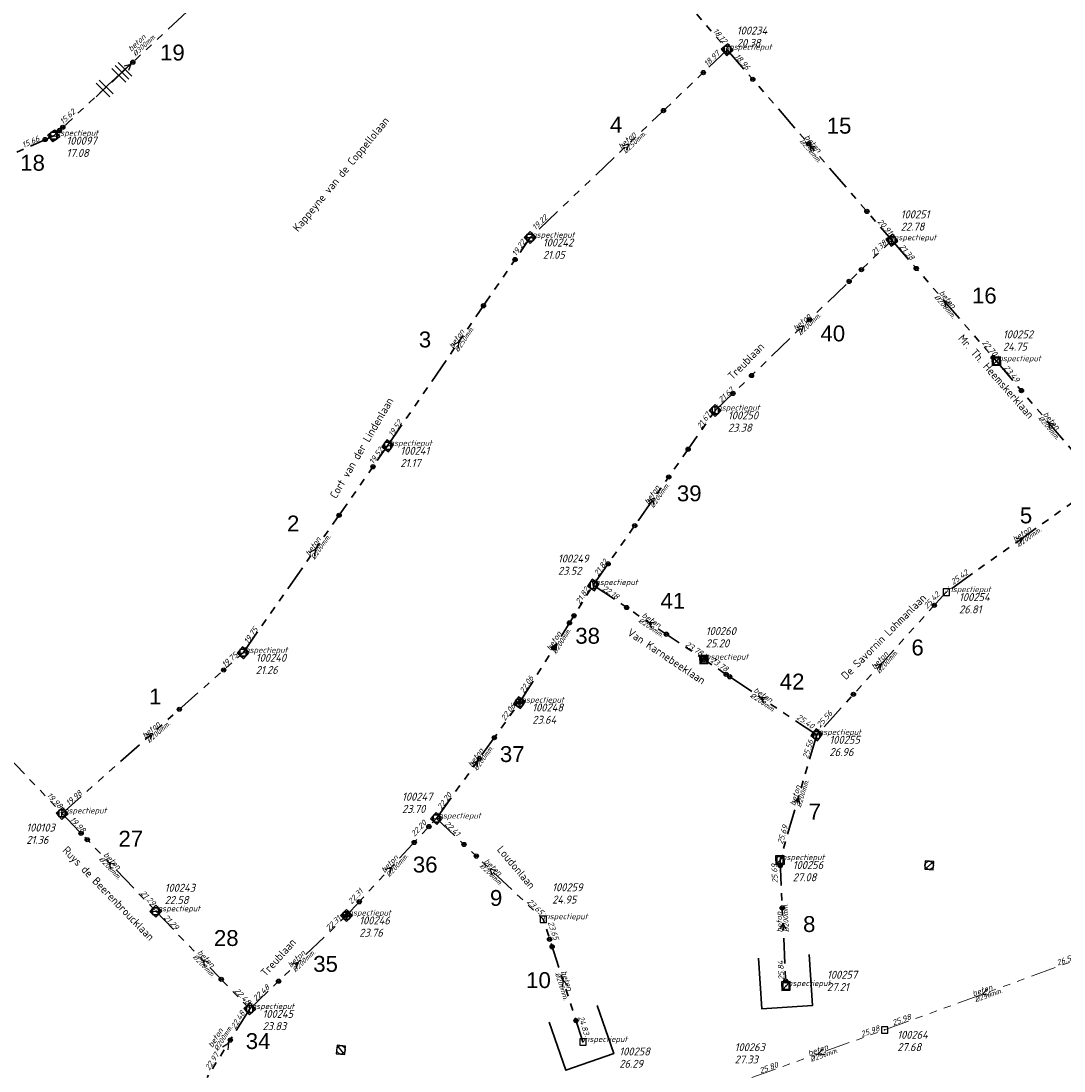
# Model space of a CAD drawing. Header units: metres. Extents: x 152202 to 157341, y 461610 to 468701.
# Tile 13 of 238: x 152982 to 153228, y 462031 to 462279. Entities that reach past the tile are written whole.
import ezdxf
from ezdxf.enums import TextEntityAlignment as Align

# ---------------------------------------------------------------- set-up
doc = ezdxf.new("R2010")
doc.units = ezdxf.units.M
doc.header["$PDMODE"] = 64
doc.header["$PDSIZE"] = 1.5
doc.linetypes.add('RI-GWA', pattern=[18.45, 6, -1.8, 1.75, -1.8, 1.75, -1.8, 1.75, -1.8])
doc.layers.get('0').update_dxf_attribs({"linetype": 'CONTINUOUS'})
doc.layers.get('DEFPOINTS').update_dxf_attribs({"linetype": 'CONTINUOUS'})
for name, color, linetype, lineweight in [('B-OI-RI-GWA-MATERIAAL-T18', 10, 'CONTINUOUS', 18), ('B-OI-RI-GWA-PUTDEKSELHOOGTE-T25', 10, 'CONTINUOUS', 25), ('B-OI-RI-GWA_BOB-T18', 10, 'CONTINUOUS', 18), ('B-OI-RI-GWA_DIAMETER-T18', 10, 'CONTINUOUS', 18), ('B-OI-RI-GWA_PUTNUMMER-T18', 10, 'CONTINUOUS', 18), ('B-OI-RI-GWA_RIOOLPUT-S', 10, 'CONTINUOUS', 25), ('B-OI-RI-GWA_TRANSPORTLEIDING-G', 10, 'RI-GWA', 18), ('B-OI-RI-STROOMRICHTING-S', 252, 'CONTINUOUS', 25), ('B-RO-OG-TOPOGRAFIE-T18', 2, 'CONTINUOUS', 18), ('N-OI-RI-GWA-MATERIAAL-T18', 14, 'CONTINUOUS', 18), ('N-OI-RI-GWA-PUTDEKSELHOOGTE-T25', 14, 'CONTINUOUS', 25), ('N-OI-RI-GWA_BOB-T18', 14, 'CONTINUOUS', 18), ('N-OI-RI-GWA_DIAMETER-T18', 14, 'CONTINUOUS', 18), ('N-OI-RI-GWA_PUTNUMMER-T18', 14, 'CONTINUOUS', 18), ('N-OI-RI-GWA_RIOOLPUT-S', 14, 'CONTINUOUS', 25), ('N-OI-RI-GWA_TRANSPORTLEIDING-G', 14, 'RI-GWA', 35), ('N-OI-RI-STROOMRICHTING-S', 252, 'CONTINUOUS', 25), ('N-OI-RI-T50', 130, 'CONTINUOUS', 50), ('N-OI-RI-VRIJVERVAL_HULPSTUK-S', 210, 'CONTINUOUS', 25), ('N-OI-RI-VRIJVERVAL_HULPSTUK-S-GESLOTEN', 190, 'CONTINUOUS', 25), ('N-RO-KG-GRENS_WERK-G', 7, 'XX-WERKGRENS', 35)]:
    doc.layers.add(name, color=color, linetype=linetype, lineweight=lineweight)
doc.styles.add('ARIAL', font='arial.ttf')
doc.styles.add('NLCS-ISO-M200-T18', font='NLCS-ISO.ttf', dxfattribs={"height": 360})
doc.styles.add('NLCS-ISO-M500-T18_CURSIEF', font='NLCS-ISO.ttf', dxfattribs={"oblique": 15, "height": 0.9})
doc.styles.add('NLCS-ISO-M750-T18_CURSIEF', font='NLCS-ISO.ttf', dxfattribs={"oblique": 15, "height": 1.35})
doc.styles.add('NLCS-ISO-M750-T25_CURSIEF', font='NLCS-ISO.ttf', dxfattribs={"oblique": 15, "height": 1.875})
doc.linetypes.add('XX-WERKGRENS', pattern='A,0,[137,NLCS.SHX,S=0.1,R=0,X=-1.1,Y=-1.35],-6', length=6)

# ---------------------------------------------------------------- blocks, each defined once
blk = doc.blocks.new('ACMAP_ANN_TEMPLATE_gwa-diam')
at = {"style": 'NLCS-ISO-M500-T18_CURSIEF', "oblique": 15}
blk.add_attdef('gwa-diam', (-2.2, -1.3), '', height=1.2, dxfattribs=at)
blk = doc.blocks.new('ACMAP_ANN_TEMPLATE_gwa-materiaal')
at = {"style": 'NLCS-ISO-M750-T18_CURSIEF', "oblique": 15}
blk.add_attdef('gwa-mat', (-2.2, 0.2), '', height=1.35, dxfattribs=at)
blk = doc.blocks.new('ACMAP_ANN_TEMPLATE_gwa-nap-l')
at = {"style": 'NLCS-ISO-M750-T18_CURSIEF', "oblique": 15}
blk.add_attdef('gwa-nap-l', (2.3, 0.2), '', height=1.35, dxfattribs=at)
blk = doc.blocks.new('ACMAP_ANN_TEMPLATE_gwa-nap-r')
at = {"style": 'NLCS-ISO-M750-T18_CURSIEF', "oblique": 15}
blk.add_attdef('gwa-nap-r', (-5.6, 0.2), '', height=1.35, dxfattribs=at)
blk = doc.blocks.new('ACMAP_ANN_TEMPLATE_gwa-puth')
at = {"style": 'NLCS-ISO-M750-T25_CURSIEF', "oblique": 15}
blk.add_attdef('gwa-puth', (3, -5), '', height=1.88, dxfattribs=at)
blk = doc.blocks.new('ACMAP_ANN_TEMPLATE_gwa-putnr')
at = {"style": 'NLCS-ISO-M750-T25_CURSIEF', "oblique": 15}
blk.add_attdef('gwa-putnr', (3, -2.1), '', height=1.88, dxfattribs=at)
blk = doc.blocks.new('ACMAP_ANN_TEMPLATE_type knoop')
at = {"layer": 'DEFPOINTS', "style": 'NLCS-ISO-M750-T18_CURSIEF', "oblique": 15}
blk.add_attdef('type_knoop', (0, 0), '', height=1.35, dxfattribs=at)
blk = doc.blocks.new('SRI-HULP')
h = blk.add_hatch(color=256)
h.dxf.hatch_style = 1
h.paths.add_polyline_path([(-0.71, 0.71, 0.198912), (-1, 0, 0.198912), (-0.71, -0.71), (0, 0)])
h = blk.add_hatch(color=256)
h.dxf.hatch_style = 1
h.paths.add_polyline_path([(1, 0, 0.198912), (0.71, 0.71), (0, 0), (0.71, -0.71, 0.198912)])
for p, q in [((-0.71, 0.71), (0.71, -0.71)), ((-0.71, -0.71), (0.71, 0.71))]:
    blk.add_line(p, q)
blk.add_circle((0, 0), 1)
blk = doc.blocks.new('SRI-HULP-B')
blk.add_line((-5.43, 5.4), (5.4, -5.4))
at = {"flags": 128}
blk.add_lwpolyline([(5.38, 5.42), (0, 0), (-5.4, -5.4)], dxfattribs=at)
blk = doc.blocks.new('B-SRI-PUT_GWA-SO')
blk.add_line((-1.41, -1.41), (1.41, 1.41))
at = {"lineweight": -3, "flags": 128}
blk.add_lwpolyline([(2, -2), (2, 2), (-2, 2), (-2, -2)], close=True, dxfattribs=at)
at = {"lineweight": -3}
blk.add_circle((0, 0), 2, dxfattribs=at)

msp = doc.modelspace()

# ---------------------------------------------------------------- linework, layer by layer
at = {"layer": 'B-OI-RI-GWA_RIOOLPUT-S', "transparency": 33554623}
msp.add_point((153185.98, 462040.5), dxfattribs=at)
at = {"layer": 'B-OI-RI-GWA_TRANSPORTLEIDING-G', "transparency": 33554623}
for p, q in [((153185.98, 462040.5), (153232.19, 462057.38)), ((153154.64, 462029.22), (153185.98, 462040.5))]:
    msp.add_line(p, q, dxfattribs=at)
at = {"layer": 'B-OI-RI-STROOMRICHTING-S', "transparency": 33554623}
for points in [[(153210.19, 462050.11), (153209.09, 462048.94), (153210.68, 462048.76)], [(153171.42, 462036.03), (153170.31, 462034.86), (153171.91, 462034.67)]]:
    msp.add_lwpolyline(points, dxfattribs=at)
at = {"layer": 'N-OI-RI-GWA_RIOOLPUT-S'}
for p in [(153148.86, 462271.91), (152989.91, 462251.61), (153102.34, 462227.56), (153187.72, 462226.94), (153212.38, 462198.38), (153146.02, 462186.75), (153068.7, 462178.4), (153117.24, 462145.53), (153200.56, 462143.85), (153034.59, 462129.53), (153143.36, 462127.94), (153099.83, 462117.78), (153169.97, 462110.16), (152991.87, 462091.61), (153080.22, 462090.41), (153161.31, 462080.59), (153013.98, 462068.5), (153059, 462067.5), (153105.42, 462066.63), (153162.71, 462050.86), (153036.17, 462045.44), (153114.8, 462037.66)]:
    msp.add_point(p, dxfattribs=at)
at = {"layer": 'N-OI-RI-GWA_TRANSPORTLEIDING-G'}
for p, q in [((153124.62, 462300.32), (153148.86, 462271.91)), ((152989.91, 462251.61), (153026.3, 462285.47)), ((153148.86, 462271.91), (153102.34, 462227.56)), ((153148.86, 462271.91), (153187.72, 462226.94)), ((152989.91, 462251.61), (152963.55, 462239.94)), ((153068.7, 462178.4), (153102.34, 462227.56)), ((153146.02, 462186.75), (153187.72, 462226.94)), ((153187.72, 462226.94), (153212.38, 462198.38)), ((153212.38, 462198.38), (153236.78, 462169.63)), ((153117.24, 462145.53), (153146.02, 462186.75)), ((153034.59, 462129.53), (153068.7, 462178.4)), ((153236.78, 462169.63), (153200.56, 462143.85)), ((153099.83, 462117.78), (153117.24, 462145.53)), ((153117.24, 462145.53), (153143.36, 462127.94)), ((153200.56, 462143.85), (153169.97, 462110.16)), ((152953.36, 462131.97), (152991.87, 462091.61)), ((152991.87, 462091.61), (153034.59, 462129.53)), ((153169.97, 462110.16), (153143.36, 462127.94)), ((153080.22, 462090.41), (153099.83, 462117.78)), ((153169.97, 462110.16), (153161.31, 462080.59)), ((152991.87, 462091.61), (153013.98, 462068.5)), ((153059, 462067.5), (153080.22, 462090.41)), ((153080.22, 462090.41), (153105.42, 462066.63)), ((153161.31, 462080.59), (153162.71, 462050.86)), ((153013.98, 462068.5), (153036.17, 462045.44)), ((153036.17, 462045.44), (153059, 462067.5)), ((153114.8, 462037.66), (153105.42, 462066.63)), ((153036.17, 462045.44), (153026.08, 462029.28))]:
    msp.add_line(p, q, dxfattribs=at)
at = {"layer": 'N-OI-RI-STROOMRICHTING-S'}
for points in [[(153006.56, 462268.09), (153008.1, 462268.54), (153007.54, 462267.03)], [(153006.56, 462268.09), (153008.1, 462268.54), (153007.54, 462267.03)], [(153124.06, 462249.26), (153125.6, 462249.73), (153125.05, 462248.22)], [(153124.06, 462249.26), (153125.6, 462249.73), (153125.05, 462248.22)], [(153169.78, 462248.81), (153168.29, 462249.42), (153168.69, 462247.86)], [(153169.78, 462248.81), (153168.29, 462249.42), (153168.69, 462247.86)], [(153201.54, 462212.04), (153200.05, 462212.66), (153200.45, 462211.1)], [(153201.54, 462212.04), (153200.05, 462212.66), (153200.45, 462211.1)], [(153165.33, 462206.36), (153166.87, 462206.84), (153166.33, 462205.33)], [(153165.33, 462206.36), (153166.87, 462206.84), (153166.33, 462205.33)], [(153084.11, 462202.2), (153085.52, 462202.98), (153085.3, 462201.38)], [(153084.11, 462202.2), (153085.52, 462202.98), (153085.3, 462201.38)], [(153226.06, 462183.37), (153224.58, 462184.01), (153224.96, 462182.44)], [(153226.06, 462183.37), (153224.58, 462184.01), (153224.96, 462182.44)], [(153130.22, 462165.37), (153131.63, 462166.14), (153131.4, 462164.55)], [(153130.22, 462165.37), (153131.63, 462166.14), (153131.4, 462164.55)], [(153217.08, 462156.49), (153218.67, 462156.74), (153217.91, 462155.32)], [(153217.08, 462156.49), (153218.67, 462156.74), (153217.91, 462155.32)], [(153050.23, 462153.2), (153051.65, 462153.97), (153051.41, 462152.37)], [(153050.23, 462153.2), (153051.65, 462153.97), (153051.41, 462152.37)], [(153131.9, 462136.53), (153130.3, 462136.73), (153131.09, 462135.33)], [(153131.9, 462136.53), (153130.3, 462136.73), (153131.09, 462135.33)], [(153107.16, 462130.82), (153108.53, 462131.66), (153108.38, 462130.05)], [(153107.16, 462130.82), (153108.53, 462131.66), (153108.38, 462130.05)], [(153183.76, 462126.42), (153185.27, 462127.01), (153184.83, 462125.45)], [(153183.76, 462126.42), (153185.27, 462127.01), (153184.83, 462125.45)], [(153158.26, 462118.85), (153156.66, 462119.05), (153157.46, 462117.65)], [(153158.26, 462118.85), (153156.66, 462119.05), (153157.46, 462117.65)], [(153011.68, 462110.15), (153013.23, 462110.57), (153012.63, 462109.08)], [(153011.68, 462110.15), (153013.23, 462110.57), (153012.63, 462109.08)], [(153088.6, 462103.34), (153090.02, 462104.09), (153089.77, 462102.51)], [(153088.6, 462103.34), (153090.02, 462104.09), (153089.77, 462102.51)], [(153164.54, 462094.2), (153165.64, 462095.38), (153165.93, 462093.79)], [(153164.54, 462094.2), (153165.64, 462095.38), (153165.93, 462093.79)], [(153004.44, 462079.51), (153002.92, 462080.05), (153003.4, 462078.52)], [(153004.44, 462079.51), (153002.92, 462080.05), (153003.4, 462078.52)], [(153068.1, 462078.39), (153069.61, 462078.95), (153069.16, 462077.41)], [(153068.1, 462078.39), (153069.61, 462078.95), (153069.16, 462077.41)], [(153094.36, 462078.06), (153092.82, 462078.52), (153093.37, 462077.01)], [(153094.36, 462078.06), (153092.82, 462078.52), (153093.37, 462077.01)], [(153162.8, 462064.32), (153162.01, 462065.72), (153161.36, 462064.25)], [(153162.8, 462064.32), (153162.01, 462065.72), (153161.36, 462064.25)], [(153026.59, 462056.43), (153025.08, 462056.97), (153025.55, 462055.43)], [(153026.59, 462056.43), (153025.08, 462056.97), (153025.55, 462055.43)], [(153046.05, 462055.99), (153047.59, 462056.47), (153047.05, 462054.95)], [(153046.05, 462055.99), (153047.59, 462056.47), (153047.05, 462054.95)], [(153111.24, 462051), (153110.11, 462052.15), (153109.87, 462050.55)], [(153111.24, 462051), (153110.11, 462052.15), (153109.87, 462050.55)], [(153029.75, 462036.52), (153031.13, 462037.36), (153030.97, 462035.76)], [(153029.75, 462036.52), (153031.13, 462037.36), (153030.97, 462035.76)]]:
    msp.add_lwpolyline(points, dxfattribs=at)
at = {"layer": 'N-RO-KG-GRENS_WERK-G', "ltscale": 0.5, "flags": 128}
for points in [[(153156.206, 462057.426), (153157.04, 462045.455), (153169.011, 462046.29), (153168.177, 462058.26)], [(153106.798, 462042.284), (153110.751, 462030.954), (153122.081, 462034.907), (153118.128, 462046.237)]]:
    msp.add_lwpolyline(points, dxfattribs=at)

# ---------------------------------------------------------------- block references
at = {"layer": 'B-OI-RI-GWA-MATERIAAL-T18', "transparency": 33554623}
ref = msp.add_blockref('ACMAP_ANN_TEMPLATE_gwa-materiaal', (153209.085, 462048.94), dxfattribs=dict(at, rotation=20.06668747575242))
ref.add_attrib('gwa-mat', 'beton', (153206.95, 462048.373), dxfattribs={"layer": '0', "color": 0, "linetype": 'ByBlock', "height": 1.35, "rotation": 20.06669, "style": 'NLCS-ISO-M750-T18_CURSIEF', "oblique": 15})
ref = msp.add_blockref('ACMAP_ANN_TEMPLATE_gwa-materiaal', (153170.31, 462034.86), dxfattribs=dict(at, rotation=19.79499198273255))
ref.add_attrib('gwa-mat', 'beton', (153168.172, 462034.303), dxfattribs={"layer": '0', "color": 0, "linetype": 'ByBlock', "height": 1.35, "rotation": 19.79499, "style": 'NLCS-ISO-M750-T18_CURSIEF', "oblique": 15})
at = {"layer": 'B-OI-RI-GWA-PUTDEKSELHOOGTE-T25', "transparency": 33554623}
ref = msp.add_blockref('ACMAP_ANN_TEMPLATE_gwa-puth', (153185.98, 462040.5), dxfattribs=at)
ref.add_attrib('gwa-puth', '27.68', (153188.98, 462035.5), dxfattribs={"layer": '0', "color": 0, "linetype": 'ByBlock', "height": 1.875, "style": 'NLCS-ISO-M750-T25_CURSIEF', "oblique": 15})
ref = msp.add_blockref('ACMAP_ANN_TEMPLATE_gwa-puth', (153147.601, 462037.577), dxfattribs=at)
ref.add_attrib('gwa-puth', '27.33', (153150.601, 462032.577), dxfattribs={"layer": '0', "color": 0, "linetype": 'ByBlock', "height": 1.875, "style": 'NLCS-ISO-M750-T25_CURSIEF', "oblique": 15})
at = {"layer": 'B-OI-RI-GWA_BOB-T18', "transparency": 33554623}
ref = msp.add_blockref('ACMAP_ANN_TEMPLATE_gwa-nap-r', (153232.19, 462057.38), dxfattribs=dict(at, rotation=20.06668747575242))
ref.add_attrib('gwa-nap-r', '26.59', (153226.861, 462055.646), dxfattribs={"layer": '0', "color": 0, "linetype": 'ByBlock', "height": 1.35, "rotation": 20.06669, "style": 'NLCS-ISO-M750-T18_CURSIEF', "oblique": 15})
ref = msp.add_blockref('ACMAP_ANN_TEMPLATE_gwa-nap-l', (153185.98, 462040.5), dxfattribs=dict(at, rotation=20.06668747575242))
ref.add_attrib('gwa-nap-l', '25.98', (153188.072, 462041.477), dxfattribs={"layer": '0', "color": 0, "linetype": 'ByBlock', "height": 1.35, "rotation": 20.06669, "style": 'NLCS-ISO-M750-T18_CURSIEF', "oblique": 15})
ref = msp.add_blockref('ACMAP_ANN_TEMPLATE_gwa-nap-r', (153185.98, 462040.5), dxfattribs=dict(at, rotation=19.79499198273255))
ref.add_attrib('gwa-nap-r', '25.98', (153180.643, 462038.792), dxfattribs={"layer": '0', "color": 0, "linetype": 'ByBlock', "height": 1.35, "rotation": 19.79499, "style": 'NLCS-ISO-M750-T18_CURSIEF', "oblique": 15})
ref = msp.add_blockref('ACMAP_ANN_TEMPLATE_gwa-nap-l', (153154.64, 462029.22), dxfattribs=dict(at, rotation=19.79499198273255))
ref.add_attrib('gwa-nap-l', '25.80', (153156.736, 462030.187), dxfattribs={"layer": '0', "color": 0, "linetype": 'ByBlock', "height": 1.35, "rotation": 19.79499, "style": 'NLCS-ISO-M750-T18_CURSIEF', "oblique": 15})
at = {"layer": 'B-OI-RI-GWA_DIAMETER-T18', "transparency": 33554623}
ref = msp.add_blockref('ACMAP_ANN_TEMPLATE_gwa-diam', (153209.085, 462048.94), dxfattribs=dict(at, rotation=20.06668747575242))
ref.add_attrib('gwa-diam', '%%c250mm.', (153207.465, 462046.964), dxfattribs={"layer": '0', "color": 0, "linetype": 'ByBlock', "height": 1.2, "rotation": 20.06669, "style": 'NLCS-ISO-M500-T18_CURSIEF', "oblique": 15})
ref = msp.add_blockref('ACMAP_ANN_TEMPLATE_gwa-diam', (153170.31, 462034.86), dxfattribs=dict(at, rotation=19.79499198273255))
ref.add_attrib('gwa-diam', '%%c250mm.', (153168.68, 462032.892), dxfattribs={"layer": '0', "color": 0, "linetype": 'ByBlock', "height": 1.2, "rotation": 19.79499, "style": 'NLCS-ISO-M500-T18_CURSIEF', "oblique": 15})
at = {"layer": 'B-OI-RI-GWA_PUTNUMMER-T18', "transparency": 33554623}
ref = msp.add_blockref('ACMAP_ANN_TEMPLATE_gwa-putnr', (153185.98, 462040.5), dxfattribs=at)
ref.add_attrib('gwa-putnr', '100264', (153188.98, 462038.4), dxfattribs={"layer": '0', "color": 0, "linetype": 'ByBlock', "height": 1.875, "style": 'NLCS-ISO-M750-T25_CURSIEF', "oblique": 15})
ref = msp.add_blockref('ACMAP_ANN_TEMPLATE_gwa-putnr', (153147.601, 462037.577), dxfattribs=at)
ref.add_attrib('gwa-putnr', '100263', (153150.601, 462035.477), dxfattribs={"layer": '0', "color": 0, "linetype": 'ByBlock', "height": 1.875, "style": 'NLCS-ISO-M750-T25_CURSIEF', "oblique": 15})
at = {"layer": 'DEFPOINTS'}
for p in [(153148.86, 462271.91), (152989.91, 462251.61), (153102.34, 462227.56), (153187.72, 462226.94), (153212.38, 462198.38), (153146.02, 462186.75), (153068.7, 462178.4), (153117.24, 462145.53), (153200.56, 462143.85), (153034.59, 462129.53), (153143.36, 462127.94), (153099.83, 462117.78), (153169.97, 462110.16), (152991.87, 462091.61), (153080.22, 462090.41), (153161.31, 462080.59), (153013.98, 462068.5), (153059, 462067.5), (153105.42, 462066.63), (153162.71, 462050.86), (153036.17, 462045.44), (153114.8, 462037.66)]:
    msp.add_blockref('ACMAP_ANN_TEMPLATE_type knoop', p, dxfattribs=at).add_auto_attribs({'type_knoop': 'inspectieput'})
at = {"layer": 'DEFPOINTS', "xscale": 0.5, "yscale": 0.5, "zscale": 0.5}
for p in [(153143.359, 462127.938), (153099.828, 462117.781), (153059, 462067.5)]:
    msp.add_blockref('SRI-HULP', p, dxfattribs=at)
at = {"layer": 'N-OI-RI-GWA-MATERIAAL-T18'}
for p, rotation in [((153009.915, 462272.735), 42.93742776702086), ((153125.6, 462249.735), 43.63202139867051), ((153168.29, 462249.425), 310.8313339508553), ((153200.05, 462212.66), 310.8088155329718), ((153166.87, 462206.845), 43.9436216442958), ((153085.52, 462202.98), 55.61631285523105), ((153224.58, 462184.005), 310.3211219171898), ((153131.63, 462166.14), 55.07707157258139), ((153218.67, 462156.74), 35.44179539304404), ((153051.645, 462153.965), 55.08595248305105), ((153130.3, 462136.735), 326.0424800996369), ((153108.535, 462131.655), 57.89635847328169), ((153185.265, 462127.005), 47.76103621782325), ((153156.665, 462119.05), 326.2503476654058), ((153013.23, 462110.57), 41.59355624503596), ((153090.025, 462104.095), 54.37923903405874), ((153165.64, 462095.375), 73.67657136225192), ((153002.925, 462080.055), 313.7331613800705), ((153069.61, 462078.955), 47.19312424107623), ((153092.82, 462078.52), 316.6606211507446), ((153162.01, 462065.725), 92.69609411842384), ((153025.075, 462056.97), 313.898537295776), ((153047.585, 462056.47), 44.01729952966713), ((153110.11, 462052.145), 287.9410832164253), ((153028.679, 462037.944), 58.02011983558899)]:
    msp.add_blockref('ACMAP_ANN_TEMPLATE_gwa-materiaal', p, dxfattribs=dict(at, rotation=rotation)).add_auto_attribs({'gwa-mat': 'beton'})
at = {"layer": 'N-OI-RI-GWA-PUTDEKSELHOOGTE-T25'}
for p, values in [((153148.108, 462277.61), {'gwa-puth': '20.38'}), ((152989.91, 462251.61), {'gwa-puth': '17.08'}), ((153186.795, 462234.216), {'gwa-puth': '22.78'}), ((153102.34, 462227.56), {'gwa-puth': '21.05'}), ((153210.925, 462205.88), {'gwa-puth': '24.75'}), ((153146.02, 462186.75), {'gwa-puth': '23.38'}), ((153068.7, 462178.4), {'gwa-puth': '21.17'}), ((153105.893, 462152.954), {'gwa-puth': '23.52'}), ((153200.56, 462143.85), {'gwa-puth': '26.81'}), ((153140.785, 462135.828), {'gwa-puth': '25.20'}), ((153034.59, 462129.53), {'gwa-puth': '21.26'}), ((153099.83, 462117.78), {'gwa-puth': '23.64'}), ((153169.97, 462110.16), {'gwa-puth': '26.96'}), ((153069.101, 462096.726), {'gwa-puth': '23.70'}), ((152980.434, 462089.426), {'gwa-puth': '21.36'}), ((153161.31, 462080.59), {'gwa-puth': '27.08'}), ((153013.083, 462075.219), {'gwa-puth': '22.58'}), ((153104.532, 462075.327), {'gwa-puth': '24.95'}), ((153059, 462067.5), {'gwa-puth': '23.76'}), ((153169.393, 462054.679), {'gwa-puth': '27.21'}), ((153036.17, 462045.44), {'gwa-puth': '23.83'}), ((153120.372, 462036.558), {'gwa-puth': '26.29'})]:
    msp.add_blockref('ACMAP_ANN_TEMPLATE_gwa-puth', p, dxfattribs=at).add_auto_attribs(values)
at = {"layer": 'N-OI-RI-GWA_BOB-T18'}
for name, p, rotation, values in [('ACMAP_ANN_TEMPLATE_gwa-nap-r', (153148.86, 462271.91), 310.4714969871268, {'gwa-nap-r': '18.12'}), ('ACMAP_ANN_TEMPLATE_gwa-nap-l', (153142.586, 462266.139), 43.63202139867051, {'gwa-nap-l': '18.97'}), ('ACMAP_ANN_TEMPLATE_gwa-nap-l', (153148.86, 462271.91), 310.8313339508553, {'gwa-nap-l': '18.96'}), ('ACMAP_ANN_TEMPLATE_gwa-nap-l', (152990.512, 462252.466), 42.93742776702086, {'gwa-nap-l': '15.62'}), ('ACMAP_ANN_TEMPLATE_gwa-nap-l', (152980.744, 462247.605), 23.87974998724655, {'gwa-nap-l': '15.66'}), ('ACMAP_ANN_TEMPLATE_gwa-nap-r', (153107.767, 462232.942), 43.63202139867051, {'gwa-nap-r': '19.22'}), ('ACMAP_ANN_TEMPLATE_gwa-nap-r', (153187.72, 462226.94), 310.8313339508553, {'gwa-nap-r': '20.91'}), ('ACMAP_ANN_TEMPLATE_gwa-nap-r', (153102.34, 462227.56), 55.61631285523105, {'gwa-nap-r': '19.22'}), ('ACMAP_ANN_TEMPLATE_gwa-nap-r', (153187.72, 462226.94), 43.9436216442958, {'gwa-nap-r': '21.38'}), ('ACMAP_ANN_TEMPLATE_gwa-nap-l', (153187.72, 462226.94), 310.8088155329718, {'gwa-nap-l': '21.38'}), ('ACMAP_ANN_TEMPLATE_gwa-nap-r', (153212.38, 462198.38), 310.8088155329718, {'gwa-nap-r': '22.70'}), ('ACMAP_ANN_TEMPLATE_gwa-nap-l', (153212.38, 462198.38), 310.3211219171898, {'gwa-nap-l': '23.49'}), ('ACMAP_ANN_TEMPLATE_gwa-nap-l', (153146.02, 462186.75), 43.9436216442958, {'gwa-nap-l': '21.67'}), ('ACMAP_ANN_TEMPLATE_gwa-nap-l', (153068.7, 462178.4), 55.61631285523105, {'gwa-nap-l': '19.52'}), ('ACMAP_ANN_TEMPLATE_gwa-nap-r', (153146.02, 462186.75), 55.07707157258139, {'gwa-nap-r': '21.67'}), ('ACMAP_ANN_TEMPLATE_gwa-nap-r', (153068.7, 462178.4), 55.08595248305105, {'gwa-nap-r': '19.52'}), ('ACMAP_ANN_TEMPLATE_gwa-nap-l', (153117.24, 462145.53), 55.07707157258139, {'gwa-nap-l': '21.82'}), ('ACMAP_ANN_TEMPLATE_gwa-nap-r', (153206.859, 462148.607), 35.44179539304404, {'gwa-nap-r': '25.42'}), ('ACMAP_ANN_TEMPLATE_gwa-nap-r', (153117.24, 462145.53), 57.89635847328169, {'gwa-nap-r': '21.82'}), ('ACMAP_ANN_TEMPLATE_gwa-nap-l', (153117.24, 462145.53), 326.0424800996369, {'gwa-nap-l': '22.18'}), ('ACMAP_ANN_TEMPLATE_gwa-nap-l', (153194.65, 462137.981), 47.76103621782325, {'gwa-nap-l': '25.42'}), ('ACMAP_ANN_TEMPLATE_gwa-nap-l', (153034.59, 462129.53), 55.08595248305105, {'gwa-nap-l': '19.75'}), ('ACMAP_ANN_TEMPLATE_gwa-nap-r', (153143.36, 462127.94), 326.2503476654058, {'gwa-nap-r': '23.78'}), ('ACMAP_ANN_TEMPLATE_gwa-nap-r', (153034.59, 462129.53), 41.59355624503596, {'gwa-nap-r': '19.75'}), ('ACMAP_ANN_TEMPLATE_gwa-nap-r', (153149.326, 462124.199), 326.0424800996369, {'gwa-nap-r': '23.78'}), ('ACMAP_ANN_TEMPLATE_gwa-nap-l', (153099.83, 462117.78), 57.89635847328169, {'gwa-nap-l': '22.06'}), ('ACMAP_ANN_TEMPLATE_gwa-nap-r', (153099.83, 462117.78), 54.37923903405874, {'gwa-nap-r': '22.06'}), ('ACMAP_ANN_TEMPLATE_gwa-nap-r', (153174.661, 462115.762), 47.76103621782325, {'gwa-nap-r': '25.56'}), ('ACMAP_ANN_TEMPLATE_gwa-nap-l', (153163.047, 462115.133), 326.2503476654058, {'gwa-nap-l': '25.40'}), ('ACMAP_ANN_TEMPLATE_gwa-nap-l', (153167.453, 462102.163), 73.67657136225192, {'gwa-nap-l': '25.56'}), ('ACMAP_ANN_TEMPLATE_gwa-nap-r', (152991.87, 462091.61), 313.6562982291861, {'gwa-nap-r': '19.98'}), ('ACMAP_ANN_TEMPLATE_gwa-nap-l', (152991.87, 462091.61), 41.59355624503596, {'gwa-nap-l': '19.98'}), ('ACMAP_ANN_TEMPLATE_gwa-nap-l', (153080.22, 462090.41), 54.37923903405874, {'gwa-nap-l': '22.20'}), ('ACMAP_ANN_TEMPLATE_gwa-nap-l', (152991.87, 462091.61), 313.7331613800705, {'gwa-nap-l': '19.98'}), ('ACMAP_ANN_TEMPLATE_gwa-nap-r', (153079.006, 462090.015), 47.19312424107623, {'gwa-nap-r': '22.20'}), ('ACMAP_ANN_TEMPLATE_gwa-nap-l', (153080.22, 462090.41), 316.6606211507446, {'gwa-nap-l': '22.41'}), ('ACMAP_ANN_TEMPLATE_gwa-nap-r', (153163.706, 462089.557), 73.67657136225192, {'gwa-nap-r': '25.69'}), ('ACMAP_ANN_TEMPLATE_gwa-nap-l', (153161.112, 462072.881), 92.69609411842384, {'gwa-nap-l': '25.69'}), ('ACMAP_ANN_TEMPLATE_gwa-nap-r', (153013.98, 462068.5), 313.7331613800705, {'gwa-nap-r': '21.29'}), ('ACMAP_ANN_TEMPLATE_gwa-nap-l', (153058.793, 462068.245), 47.19312424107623, {'gwa-nap-l': '22.31'}), ('ACMAP_ANN_TEMPLATE_gwa-nap-r', (153105.42, 462066.63), 316.6606211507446, {'gwa-nap-r': '23.65'}), ('ACMAP_ANN_TEMPLATE_gwa-nap-l', (153013.98, 462068.5), 313.898537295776, {'gwa-nap-l': '21.29'}), ('ACMAP_ANN_TEMPLATE_gwa-nap-r', (153059, 462067.5), 44.01729952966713, {'gwa-nap-r': '22.31'}), ('ACMAP_ANN_TEMPLATE_gwa-nap-r', (153108.036, 462060.493), 287.9410832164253, {'gwa-nap-r': '23.65'}), ('ACMAP_ANN_TEMPLATE_gwa-nap-r', (153162.251, 462057.865), 92.69609411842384, {'gwa-nap-r': '25.84'}), ('ACMAP_ANN_TEMPLATE_gwa-nap-l', (153036.17, 462045.44), 44.01729952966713, {'gwa-nap-l': '22.48'}), ('ACMAP_ANN_TEMPLATE_gwa-nap-r', (153036.17, 462045.44), 313.898537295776, {'gwa-nap-r': '22.48'}), ('ACMAP_ANN_TEMPLATE_gwa-nap-l', (153031.67, 462038.527), 58.02011983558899, {'gwa-nap-l': '22.48'}), ('ACMAP_ANN_TEMPLATE_gwa-nap-l', (153112.753, 462045.672), 287.9410832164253, {'gwa-nap-l': '24.83'}), ('ACMAP_ANN_TEMPLATE_gwa-nap-r', (153029.787, 462035.453), 58.02011983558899, {'gwa-nap-r': '22.97'})]:
    msp.add_blockref(name, p, dxfattribs=dict(at, rotation=rotation)).add_auto_attribs(values)
at = {"layer": 'N-OI-RI-GWA_DIAMETER-T18'}
for p, rotation, values in [((153009.915, 462272.735), 42.93742776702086, {'gwa-diam': '%%c300mm.'}), ((153125.6, 462249.735), 43.63202139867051, {'gwa-diam': '%%c250mm.'}), ((153168.29, 462249.425), 310.8313339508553, {'gwa-diam': '%%c250mm.'}), ((153200.05, 462212.66), 310.8088155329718, {'gwa-diam': '%%c200mm.'}), ((153166.87, 462206.845), 43.9436216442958, {'gwa-diam': '%%c200mm.'}), ((153085.52, 462202.98), 55.61631285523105, {'gwa-diam': '%%c250mm.'}), ((153224.58, 462184.005), 310.3211219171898, {'gwa-diam': '%%c200mm.'}), ((153131.63, 462166.14), 55.07707157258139, {'gwa-diam': '%%c200mm.'}), ((153051.645, 462153.965), 55.08595248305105, {'gwa-diam': '%%c200mm.'}), ((153218.67, 462156.74), 35.44179539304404, {'gwa-diam': '%%c200mm.'}), ((153130.3, 462136.735), 326.0424800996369, {'gwa-diam': '%%c200mm.'}), ((153108.535, 462131.655), 57.89635847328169, {'gwa-diam': '%%c200mm.'}), ((153185.265, 462127.005), 47.76103621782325, {'gwa-diam': '%%c200mm.'}), ((153156.665, 462119.05), 326.2503476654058, {'gwa-diam': '%%c200mm.'}), ((153013.23, 462110.57), 41.59355624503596, {'gwa-diam': '%%c200mm.'}), ((153090.025, 462104.095), 54.37923903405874, {'gwa-diam': '%%c200mm.'}), ((153165.64, 462095.375), 73.67657136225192, {'gwa-diam': '%%c200mm.'}), ((153002.925, 462080.055), 313.7331613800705, {'gwa-diam': '%%c200mm.'}), ((153069.61, 462078.955), 47.19312424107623, {'gwa-diam': '%%c200mm.'}), ((153092.82, 462078.52), 316.6606211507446, {'gwa-diam': '%%c200mm.'}), ((153162.01, 462065.725), 92.69609411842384, {'gwa-diam': '%%c200mm.'}), ((153025.075, 462056.97), 313.898537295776, {'gwa-diam': '%%c200mm.'}), ((153047.585, 462056.47), 44.01729952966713, {'gwa-diam': '%%c200mm.'}), ((153110.11, 462052.145), 287.9410832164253, {'gwa-diam': '%%c200mm.'}), ((153028.679, 462037.944), 58.02011983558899, {'gwa-diam': '%%c200mm.'})]:
    msp.add_blockref('ACMAP_ANN_TEMPLATE_gwa-diam', p, dxfattribs=dict(at, rotation=rotation)).add_auto_attribs(values)
at = {"layer": 'N-OI-RI-GWA_PUTNUMMER-T18'}
for p, values in [((153148.108, 462277.61), {'gwa-putnr': '100234'}), ((152989.91, 462251.61), {'gwa-putnr': '100097'}), ((153186.795, 462234.216), {'gwa-putnr': '100251'}), ((153102.34, 462227.56), {'gwa-putnr': '100242'}), ((153210.925, 462205.88), {'gwa-putnr': '100252'}), ((153146.02, 462186.75), {'gwa-putnr': '100250'}), ((153068.7, 462178.4), {'gwa-putnr': '100241'}), ((153105.893, 462152.954), {'gwa-putnr': '100249'}), ((153200.56, 462143.85), {'gwa-putnr': '100254'}), ((153140.785, 462135.828), {'gwa-putnr': '100260'}), ((153034.59, 462129.53), {'gwa-putnr': '100240'}), ((153099.83, 462117.78), {'gwa-putnr': '100248'}), ((153169.97, 462110.16), {'gwa-putnr': '100255'}), ((153069.101, 462096.726), {'gwa-putnr': '100247'}), ((152980.434, 462089.426), {'gwa-putnr': '100103'}), ((153161.31, 462080.59), {'gwa-putnr': '100256'}), ((153013.083, 462075.219), {'gwa-putnr': '100243'}), ((153104.532, 462075.327), {'gwa-putnr': '100259'}), ((153059, 462067.5), {'gwa-putnr': '100246'}), ((153169.393, 462054.679), {'gwa-putnr': '100257'}), ((153036.17, 462045.44), {'gwa-putnr': '100245'}), ((153120.372, 462036.558), {'gwa-putnr': '100258'})]:
    msp.add_blockref('ACMAP_ANN_TEMPLATE_gwa-putnr', p, dxfattribs=at).add_auto_attribs(values)
at = {"layer": 'N-OI-RI-GWA_RIOOLPUT-S'}
for p, xscale, yscale, zscale, rotation in [((153148.86, 462271.91), 0.4999999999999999, 0.4999999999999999, 0.4999999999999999, 40.291330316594), ((152989.91, 462251.61), -0.4999999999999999, 0.4999999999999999, 0.4999999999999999, 216.2275172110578), ((153102.34, 462227.56), 0.4999999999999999, 0.4999999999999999, 0.4999999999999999, 315.1978515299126), ((153187.72, 462226.94), 0.5, 0.5, 0.5, 37.52018467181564), ((153212.38, 462198.38), 0.4999999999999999, 0.4999999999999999, 0.4999999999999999, 1.68663172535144), ((153146.02, 462186.75), 0.4999999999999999, 0.4999999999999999, 0.4999999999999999, 45.63025336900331), ((153068.7, 462178.4), 0.4999999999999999, 0.4999999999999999, 0.4999999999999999, 323.7195116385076), ((153117.24, 462145.53), 0.4999999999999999, 0.4999999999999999, 0.4999999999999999, 56.76370329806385), ((153034.59, 462129.53), 0.4999999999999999, 0.4999999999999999, 0.4999999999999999, 319.2173511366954), ((153143.36, 462127.94), 0.4999999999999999, 0.4999999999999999, 0.4999999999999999, 1.68663172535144), ((153099.83, 462117.78), 0.4999999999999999, 0.4999999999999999, 0.4999999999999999, 325.5029210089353), ((153169.97, 462110.16), 0.4999999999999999, 0.4999999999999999, 0.4999999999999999, 321.4787701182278), ((152991.87, 462091.61), 0.4999999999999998, 0.4999999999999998, 0.4999999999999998, 41.84677145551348), ((153080.22, 462090.41), -0.4999999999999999, 0.5, 0.4999999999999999, 228.4271474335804), ((153161.31, 462080.59), 0.4999999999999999, 0.4999999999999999, 0.4999999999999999, 1.68663172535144), ((153196.523, 462079.353), 0.4999999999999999, 0.4999999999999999, 0.4999999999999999, 355.7865836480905), ((153013.98, 462068.5), 0.4999999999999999, 0.4999999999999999, 0.4999999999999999, 315.5851690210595), ((153059, 462067.5), 0.4999999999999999, 0.4999999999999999, 0.4999999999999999, 45.28960827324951), ((153162.71, 462050.86), 0.4999999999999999, 0.4999999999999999, 0.4999999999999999, 1.68663172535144), ((153036.17, 462045.44), 0.4999999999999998, 0.4999999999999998, 0.4999999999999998, 41.84677145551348), ((153057.682, 462035.781), 0.4999999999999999, 0.4999999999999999, 0.4999999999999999, 85.04087992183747)]:
    msp.add_blockref('B-SRI-PUT_GWA-SO', p, dxfattribs=dict(at, xscale=xscale, yscale=yscale, zscale=zscale, rotation=rotation))
at = {"layer": 'N-OI-RI-VRIJVERVAL_HULPSTUK-S', "xscale": 0.5, "yscale": 0.5, "zscale": 0.5}
for p in [(153008.578, 462268.969), (153143.219, 462266.531), (153154.891, 462264.938), (153133.812, 462257.562), (152992.031, 462253.594), (152991.234, 462252.844), (152987.875, 462250.719), (153168.047, 462249.719), (153181.828, 462233.75), (153098.781, 462222.375), (153180.516, 462220), (153193.469, 462220.281), (153177.625, 462217.219), (153091.328, 462211.469), (153168.266, 462208.188), (153211.641, 462199.25), (153154.594, 462195), (153150.203, 462190.781), (153218.281, 462191.438), (153139.625, 462177.594), (153065.266, 462173.469), (153135.047, 462171.031), (153057.25, 462162), (153127.031, 462159.562), (153120.734, 462150.531), (153125.125, 462140.219), (153197.734, 462140.75), (153112.688, 462138.281), (153111.625, 462136.594), (153134.5, 462133.906), (153107.906, 462130.656), (153030.016, 462125.469), (153148.594, 462124.438), (153149.438, 462123.875), (153178.641, 462119.719), (153019.547, 462116.188), (153093.891, 462109.5), (153090.359, 462104.562), (153078.453, 462088.5), (152996.359, 462086.906), (152997.812, 462085.406), (153074.984, 462084.75), (153086.734, 462084.281), (153089.641, 462081.531), (153161.375, 462079.281), (153062.016, 462070.75), (153161.844, 462069.312), (153106.938, 462061.906), (153107.531, 462060.125), (153029.438, 462052.438), (153042.969, 462052), (153162.656, 462052.031), (153113.172, 462042.688), (153031.594, 462038.094)]:
    msp.add_blockref('SRI-HULP', p, dxfattribs=at)
at = {"layer": 'N-OI-RI-VRIJVERVAL_HULPSTUK-S-GESLOTEN', "xscale": 0.3, "yscale": 0.3, "zscale": 0.3}
for p in [(153006.75, 462267.281), (153005.281, 462265.906), (153006.016, 462266.594), (153001.547, 462262.438), (153002.281, 462263.125)]:
    msp.add_blockref('SRI-HULP-B', p, dxfattribs=at)

# ---------------------------------------------------------------- texts
at = {"layer": 'B-RO-OG-TOPOGRAFIE-T18', "style": 'NLCS-ISO-M200-T18'}
for s, rotation, p in [('Kappeyne van de Coppellolaan', 50.5, (153057.893, 462242.355)), ('Mr. Th. Heemskerklaan', 311.4, (153212.325, 462194.781)), ('Treublaan', 45.6, (153153.274, 462198.393)), ('Cort van der Lindenlaan', 59.7, (153062.55, 462177.914)), ('De Savornin Lohmanlaan', 45.2, (153185.765, 462133.344)), ('Van Karnebeeklaan', 326.3, (153134.524, 462128.707)), ('Ruys de Beerenbroucklaan', 314, (153002.638, 462072.533)), ('Loudonlaan', 309.9, (153099.071, 462078.899)), ('Treublaan', 47.9, (153042.899, 462057.62))]:
    msp.add_text(s, height=1.875, rotation=rotation, dxfattribs=at).set_placement(p, align=Align.MIDDLE)
at = {"layer": 'N-OI-RI-T50', "style": 'ARIAL'}
for s, p in [('19', (153014.998, 462269.381)), ('4', (153121.184, 462252.362)), ('15', (153172.335, 462252.111)), ('18', (152981.999, 462243.359)), ('16', (153206.624, 462212.008)), ('40', (153170.856, 462203.065)), ('3', (153076.078, 462201.635)), ('39', (153136.976, 462165.306)), ('5', (153217.921, 462160.099)), ('2', (153044.956, 462158.187)), ('41', (153133.108, 462139.927)), ('38', (153112.993, 462131.677)), ('6', (153192.328, 462128.918)), ('42', (153161.25, 462120.86)), ('1', (153012.409, 462117.331)), ('37', (153095.209, 462103.741)), ('7', (153168.073, 462090.161)), ('27', (153005.177, 462083.767)), ('36', (153074.66, 462077.661)), ('9', (153092.86, 462069.779)), ('8', (153166.754, 462063.61)), ('28', (153027.712, 462060.312)), ('35', (153051.151, 462054.211)), ('10', (153101.394, 462050.376)), ('34', (153035.224, 462035.977))]:
    msp.add_text(s, height=3.75, dxfattribs=at).set_placement(p)

doc.saveas('drawing.dxf')
